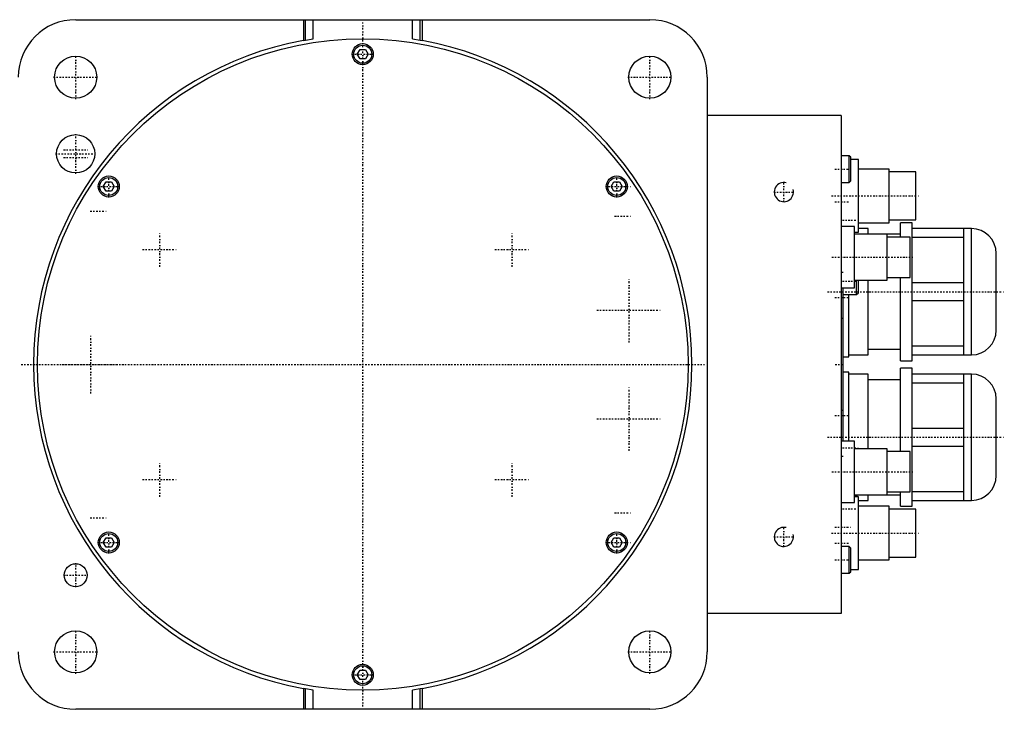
# Model space of a CAD drawing. Extents: x -602 to 168, y -90 to 90.
# Tile 4 of 4: x -90 to 168, y -90 to 90. Entities that reach past the tile are written whole.
import ezdxf

# ---------------------------------------------------------------- set-up
doc = ezdxf.new("R2010")
doc.units = 0
doc.linetypes.add('CENTER', pattern=[1.5, 0.45, -0.5, 0.05, -0.5])
for name, color, linetype in [('AM_0', 7, 'CONTINUOUS'), ('AM_10', 7, 'CONTINUOUS'), ('AM_7', 7, 'CENTER')]:
    doc.layers.add(name, color=color, linetype=linetype)

msp = doc.modelspace()

# ---------------------------------------------------------------- linework, layer by layer
at = {"layer": 'AM_0', "color": 7, "linetype": 'CONTINUOUS'}
for p, q in [((-75, 90), (75, 90)), ((-15.5, 90), (-15.5, 84.59)), ((-15, 84.68), (-15, 90)), ((-13, 85.01), (-13, 90)), ((13, 85.01), (13, 90)), ((15, 84.68), (15, 90)), ((15.5, 90), (15.5, 84.59)), ((-15, 84.68), (-13, 85.01)), ((13, 85.01), (15, 84.68)), ((-15.5, 84.59), (-15, 84.68)), ((15, 84.68), (15.5, 84.59)), ((-1.44, 81), (-0.72, 82.25)), ((-0.72, 79.75), (-1.44, 81)), ((-0.72, 82.25), (0.72, 82.25)), ((0.72, 79.75), (-0.72, 79.75)), ((0.72, 82.25), (1.44, 81)), ((1.44, 81), (0.72, 79.75)), ((90, 75), (90, -75)), ((125, 65), (90, 65)), ((125, 65), (125, -65)), ((127.1, 54.5), (125, 54.5)), ((127.5, 54.1), (127.1, 54.5)), ((127.1, 47.5), (127.1, 54.5)), ((127.5, 47.9), (127.5, 54.1)), ((129.5, 53.5), (127.5, 53.5)), ((129.5, 34.5), (129.5, 53.5)), ((137.5, 51), (129.5, 51)), ((137.5, 37), (137.5, 51)), ((144.5, 50.25), (137.5, 50.25)), ((144.5, 37.75), (144.5, 50.25)), ((-67.79, 46.46), (-67.07, 47.71)), ((-67.07, 45.21), (-67.79, 46.46)), ((-67.07, 47.71), (-65.63, 47.71)), ((-65.63, 47.71), (-64.91, 46.46)), ((-64.91, 46.46), (-65.63, 45.21)), ((64.91, 46.46), (65.63, 47.71)), ((65.63, 45.21), (64.91, 46.46)), ((65.63, 47.71), (67.07, 47.71)), ((67.07, 47.71), (67.79, 46.46)), ((67.79, 46.46), (67.07, 45.21)), ((125, 47.5), (127.1, 47.5)), ((127.1, 47.5), (127.5, 47.9)), ((-65.63, 45.21), (-67.07, 45.21)), ((67.07, 45.21), (65.63, 45.21)), ((129.5, 37), (137.5, 37)), ((137.5, 37.75), (144.5, 37.75)), ((143.5, 37), (140.5, 37)), ((140.5, 33.27), (140.5, 37)), ((143.5, 1), (143.5, 37)), ((128.5, 36), (125, 36)), ((128.5, 20), (128.5, 36)), ((128.5, 34.5), (129.5, 34.5)), ((140.5, 34), (128.5, 34)), ((132, 35.5), (129.5, 35.5)), ((132, 34.02), (132, 35.5)), ((137, 22), (137, 34)), ((159, 35.5), (143.5, 35.5)), ((157, 2.5), (157, 35.5)), ((159, 2.5), (159, 35.5)), ((143, 33.25), (137, 33.25)), ((143, 22.75), (143, 33.25)), ((143.5, 33.2), (157, 33.2)), ((165.5, 9), (165.5, 29)), ((128.5, 22), (137, 22)), ((129, 18.25), (129, 22)), ((129.5, 18.75), (129.5, 22)), ((132, 2.5), (132, 22)), ((137, 22.75), (143, 22.75)), ((140.5, 1), (140.5, 22.75)), ((157, 21.3), (143.5, 21.3)), ((125, 20), (128.5, 20)), ((125.5, -20), (125.5, 20)), ((125.5, 18.25), (129, 18.25)), ((127, 2), (127, 18.25)), ((129, 18.25), (129.5, 18.75)), ((143.5, 16.7), (157, 16.7)), ((132, 4), (140.5, 4)), ((157, 4.8), (143.5, 4.8)), ((125.5, 2), (127, 2)), ((127, 2.5), (132, 2.5)), ((140.5, 1), (143.5, 1)), ((143.5, 2.5), (159, 2.5)), ((127, -2), (125.5, -2)), ((127, -20), (127, -2)), ((132, -2.5), (127, -2.5)), ((132, -22), (132, -2.5)), ((143.5, -1), (140.5, -1)), ((140.5, -22.75), (140.5, -1)), ((143.5, -37), (143.5, -1)), ((159, -2.5), (143.5, -2.5)), ((157, -35.5), (157, -2.5)), ((159, -35.5), (159, -2.5)), ((140.5, -4), (132, -4)), ((143.5, -4.8), (157, -4.8)), ((165.5, -29), (165.5, -9)), ((157, -16.7), (143.5, -16.7)), ((128.5, -20), (125, -20)), ((128.5, -36), (128.5, -20)), ((137, -22), (128.5, -22)), ((137, -34), (137, -22)), ((143, -22.75), (137, -22.75)), ((143, -33.25), (143, -22.75)), ((143.5, -21.3), (157, -21.3)), ((137, -33.25), (143, -33.25)), ((140.5, -37), (140.5, -33.27)), ((157, -33.2), (143.5, -33.2)), ((125, -36), (128.5, -36)), ((128.5, -34), (140.5, -34)), ((129, -34.17), (128.5, -34.17)), ((129.5, -34.5), (128.5, -34.5)), ((129.33, -34.5), (129, -34.17)), ((129, -34.5), (129, -34.17)), ((129.5, -53.5), (129.5, -34.5)), ((129.5, -35.5), (132, -35.5)), ((132, -35.5), (132, -34.02)), ((143.5, -35.5), (159, -35.5)), ((137.5, -37), (129.5, -37)), ((137.5, -51), (137.5, -37)), ((144.5, -37.75), (137.5, -37.75)), ((140.5, -37), (143.5, -37)), ((144.5, -50.25), (144.5, -37.75)), ((-67.79, -46.46), (-67.07, -45.21)), ((-67.07, -45.21), (-65.63, -45.21)), ((-65.63, -45.21), (-64.91, -46.46)), ((64.91, -46.46), (65.63, -45.21)), ((65.63, -45.21), (67.07, -45.21)), ((67.07, -45.21), (67.79, -46.46)), ((-67.07, -47.71), (-67.79, -46.46)), ((-65.63, -47.71), (-67.07, -47.71)), ((-64.91, -46.46), (-65.63, -47.71)), ((65.63, -47.71), (64.91, -46.46)), ((67.07, -47.71), (65.63, -47.71)), ((67.79, -46.46), (67.07, -47.71)), ((127.1, -47.5), (125, -47.5)), ((127.5, -47.9), (127.1, -47.5)), ((127.1, -54.5), (127.1, -47.5)), ((127.5, -54.1), (127.5, -47.9)), ((129.5, -51), (137.5, -51)), ((137.5, -50.25), (144.5, -50.25)), ((127.5, -53.5), (129.5, -53.5)), ((125, -54.5), (127.1, -54.5)), ((127.1, -54.5), (127.5, -54.1)), ((125, -65), (90, -65)), ((-1.44, -81), (-0.72, -79.75)), ((-0.72, -82.25), (-1.44, -81)), ((-0.72, -79.75), (0.72, -79.75)), ((0.72, -82.25), (-0.72, -82.25)), ((0.72, -79.75), (1.44, -81)), ((1.44, -81), (0.72, -82.25)), ((-15.5, -84.59), (-15.5, -90)), ((-15, -84.68), (-15.5, -84.59)), ((-15, -90), (-15, -84.68)), ((-13, -85.01), (-15, -84.68)), ((15, -84.68), (13, -85.01)), ((15.5, -84.59), (15, -84.68)), ((15, -90), (15, -84.68)), ((15.5, -84.59), (15.5, -90)), ((-13, -90), (-13, -85.01)), ((13, -90), (13, -85.01)), ((75, -90), (-75, -90))]:
    msp.add_line(p, q, dxfattribs=at)
for centre, radius in [((0, 0), 85), ((0, 81), 2.75), ((0, 81), 2.35), ((-75, 75), 5.5), ((75, 75), 5.5), ((-75, 55), 5), ((-66.35, 46.46), 2.75), ((66.35, 46.46), 2.75), ((-66.35, 46.46), 2.35), ((66.35, 46.46), 2.35), ((-66.35, -46.46), 2.75), ((66.35, -46.46), 2.75), ((-66.35, -46.46), 2.35), ((66.35, -46.46), 2.35), ((-75, -55), 3), ((-75, -75), 5.5), ((75, -75), 5.5), ((0, -81), 2.75), ((0, -81), 2.35)]:
    msp.add_circle(centre, radius, dxfattribs=at)
for centre, radius, start, end in [((-75, 75), 15, 90, 180), ((75, 75), 15, 0, 90), ((0, 0), 86, 100.3833, 259.6167), ((0, 0), 86, 280.3833, 79.6167), ((159, 29), 6.5, 0, 90), ((159, 9), 6.5, 270, 0), ((159, -9), 6.5, 0, 90), ((159, -29), 6.5, 270, 0), ((-75, -75), 15, 180, 270), ((75, -75), 15, 270, 0)]:
    msp.add_arc(centre, radius, start, end, dxfattribs=at)
at = {"layer": 'AM_10', "color": 7, "linetype": 'CONTINUOUS'}
for centre in [(110, 45), (110, -45)]:
    msp.add_arc(centre, 2.5, 75, 15, dxfattribs=at)
at = {"layer": 'AM_7', "color": 4, "linetype": 'CENTER'}
for p, q in [((0, -89.25), (0, 89.25)), ((-75, 69.22), (-75, 80.78)), ((-2.89, 81), (2.89, 81)), ((75, 69.22), (75, 80.78)), ((-80.78, 75), (-69.22, 75)), ((69.22, 75), (80.78, 75)), ((-75, 49.75), (-75, 60.25)), ((-80.25, 55), (-69.75, 55)), ((-78.15, 56), (-71.85, 56)), ((-78.15, 54), (-71.85, 54)), ((-66.35, 43.57), (-66.35, 49.35)), ((66.35, 43.57), (66.35, 49.35)), ((123.3, 51), (127.7, 51)), ((-69.24, 46.46), (-63.46, 46.46)), ((63.46, 46.46), (69.24, 46.46)), ((65.8, 46.5), (70.2, 46.5)), ((110, 42.37), (110, 47.63)), ((107.38, 45), (112.62, 45)), ((122.45, 44), (145.55, 44)), ((123.33, 42.5), (127.17, 42.5)), ((-71.2, 40), (-66.8, 40)), ((65.8, 38.75), (70.2, 38.75)), ((125.3, 37.67), (129.7, 37.67)), ((-53, 25.48), (-53, 34.52)), ((39, 25.48), (39, 34.52)), ((-57.52, 30), (-48.48, 30)), ((34.48, 30), (43.52, 30)), ((122.53, 28), (143.97, 28)), ((125.53, 24), (124.97, 24)), ((69.57, 5.76), (69.57, 22.56)), ((125.3, 21.75), (129.7, 21.75)), ((121.4, 19), (167.6, 19)), ((123.33, 17.5), (127.17, 17.5)), ((61.17, 14.16), (77.97, 14.16)), ((125.53, 12), (124.97, 12)), ((-71, -7.56), (-71, 7.56)), ((-89.25, 0), (89.25, 0)), ((123.4, 0), (125.6, 0)), ((-78.56, 0), (-63.44, 0)), ((69.57, -22.56), (69.57, -5.76)), ((125.53, -12), (124.97, -12)), ((61.17, -14.16), (77.97, -14.16)), ((123.33, -13.35), (127.17, -13.35)), ((121.4, -19), (167.6, -19)), ((125.3, -21.75), (129.7, -21.75)), ((-53, -34.52), (-53, -25.48)), ((39, -34.52), (39, -25.48)), ((125.53, -24), (124.97, -24)), ((122.53, -28), (143.97, -28)), ((-57.52, -30), (-48.48, -30)), ((34.48, -30), (43.52, -30)), ((125.3, -37.67), (129.7, -37.67)), ((-71.2, -40), (-66.8, -40)), ((65.8, -38.75), (70.2, -38.75)), ((-66.35, -49.35), (-66.35, -43.57)), ((66.35, -49.35), (66.35, -43.57)), ((110, -47.63), (110, -42.37)), ((123.31, -42.5), (127.39, -42.5)), ((107.38, -45), (112.62, -45)), ((122.45, -44), (145.55, -44)), ((-69.24, -46.46), (-63.46, -46.46)), ((63.46, -46.46), (69.24, -46.46)), ((65.8, -46.5), (70.2, -46.5)), ((123.33, -46.65), (127.17, -46.65)), ((123.3, -51), (127.7, -51)), ((-75, -58.15), (-75, -51.85)), ((-78.15, -55), (-71.85, -55)), ((-75, -80.78), (-75, -69.22)), ((75, -80.78), (75, -69.22)), ((-80.78, -75), (-69.22, -75)), ((69.22, -75), (80.78, -75)), ((-2.89, -81), (2.89, -81))]:
    msp.add_line(p, q, dxfattribs=at)

doc.saveas('drawing.dxf')
